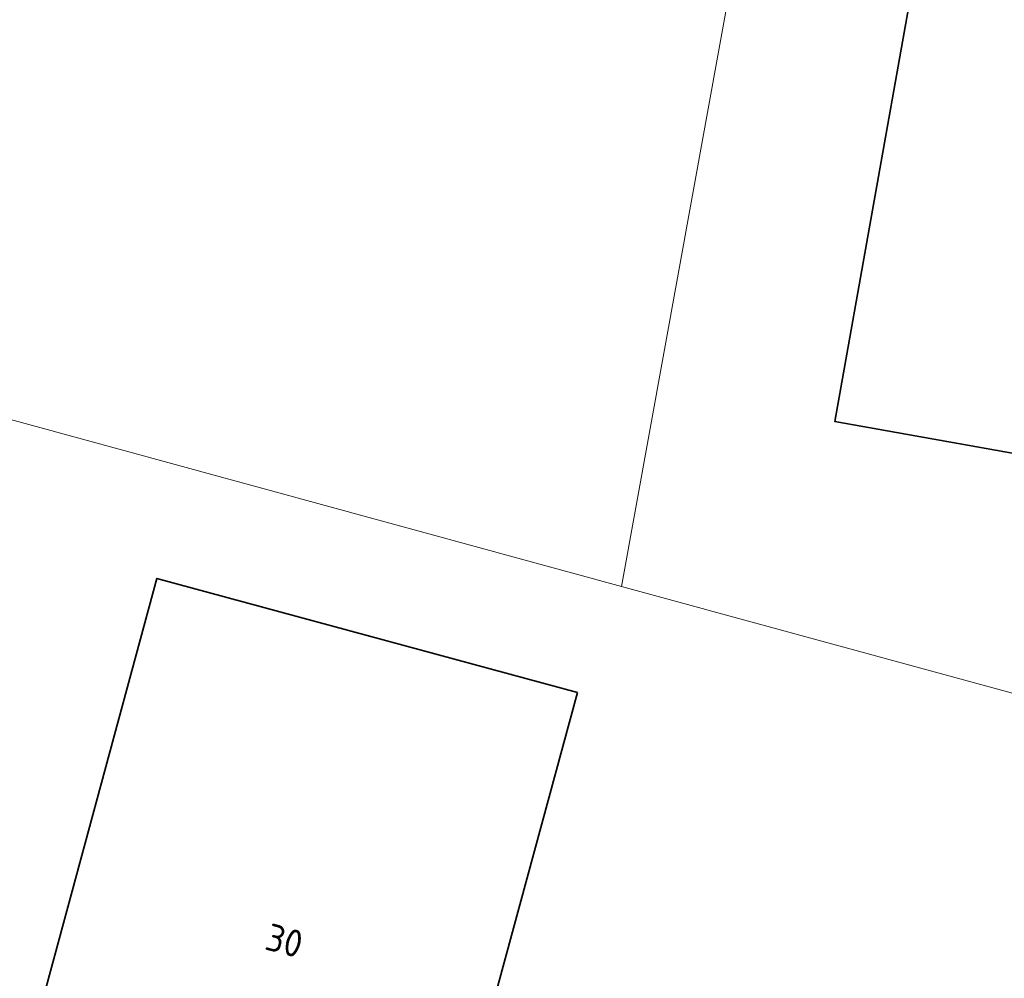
# Model space of a CAD drawing. Header units: metres. Extents: x 2514 to 227642, y 1683 to 852646.
# Tile 122 of 256: x 113686 to 113704, y 426354 to 426372. Entities that reach past the tile are written whole.
import ezdxf
from ezdxf.enums import TextEntityAlignment as Align
from ezdxf.lldxf.tags import DXFTag

# ---------------------------------------------------------------- set-up
doc = ezdxf.new("R2010")
doc.units = ezdxf.units.M
for name, color, linetype, lineweight in [('B-WE-KG-GRENS_PERCEEL-GV', 252, 'KG-PERCEEL', 18), ('B-WE-OG-BEBOUWING-GV', 4, 'Continuous', 35), ('B-WE-OG-BEBOUWING_HUISNUMMER-T25-200', 7, 'Continuous', 25)]:
    doc.layers.add(name, color=color, linetype=linetype, lineweight=lineweight)
doc.styles.add('NLCS-ISO-M200-T25', font='NLCS-ISO.ttf', dxfattribs={"height": 0.5})
doc.styles.get("Standard").update_dxf_attribs({"font": 'romans'})
tags = doc.linetypes.add('KG-PERCEEL', pattern='A,5.5,-2,["P",Standard,S=1.8,R=0,X=-0.5,Y=-0.9],-2,5.5,-2,[5,NLCS.SHX,S=0.75,R=0,X=0,Y=0],-2', length=19).pattern_tags.tags
tags[6] = DXFTag(74, 10)

msp = doc.modelspace()

# ---------------------------------------------------------------- linework, layer by layer
at = {"layer": 'B-WE-KG-GRENS_PERCEEL-GV', "ltscale": 0.2}
msp.add_lwpolyline([(113703.673, 426383.647), (113683.623, 426387.261), (113682.91, 426385.964), (113682.826, 426385.694), (113681.831, 426382.487), (113677.985, 426368.23), (113677.538, 426366.568), (113696.653, 426361.347)], dxfattribs=at)
msp.add_lwpolyline([(113721.921, 426380.357), (113703.673, 426383.647), (113701.786, 426372.192), (113698.722, 426372.774), (113696.653, 426361.347), (113715.316, 426356.25), (113718.614, 426360.59)], close=True, dxfattribs=at)
at = {"layer": 'B-WE-OG-BEBOUWING-GV'}
for points in [[(113705.869, 426377.516), (113702.752, 426378.055), (113701.786, 426372.192), (113701.957, 426372.16), (113700.574, 426364.379), (113704.317, 426363.713), (113707.145, 426363.21), (113711.985, 426362.349), (113713.401, 426370.228), (113704.874, 426371.761)], [(113695.84, 426359.398), (113688.109, 426361.493), (113685.834, 426353.092), (113680.21, 426354.633), (113679.39, 426351.635), (113685.149, 426350.009), (113685.213, 426350.234), (113692.795, 426348.177)]]:
    msp.add_lwpolyline(points, close=True, dxfattribs=at)

# ---------------------------------------------------------------- texts
at = {"layer": 'B-WE-OG-BEBOUWING_HUISNUMMER-T25-200', "style": 'NLCS-ISO-M200-T25'}
msp.add_text('30', height=0.5, rotation=345, dxfattribs=at).set_placement((113690.452, 426354.834), align=Align.MIDDLE)

doc.saveas('drawing.dxf')
